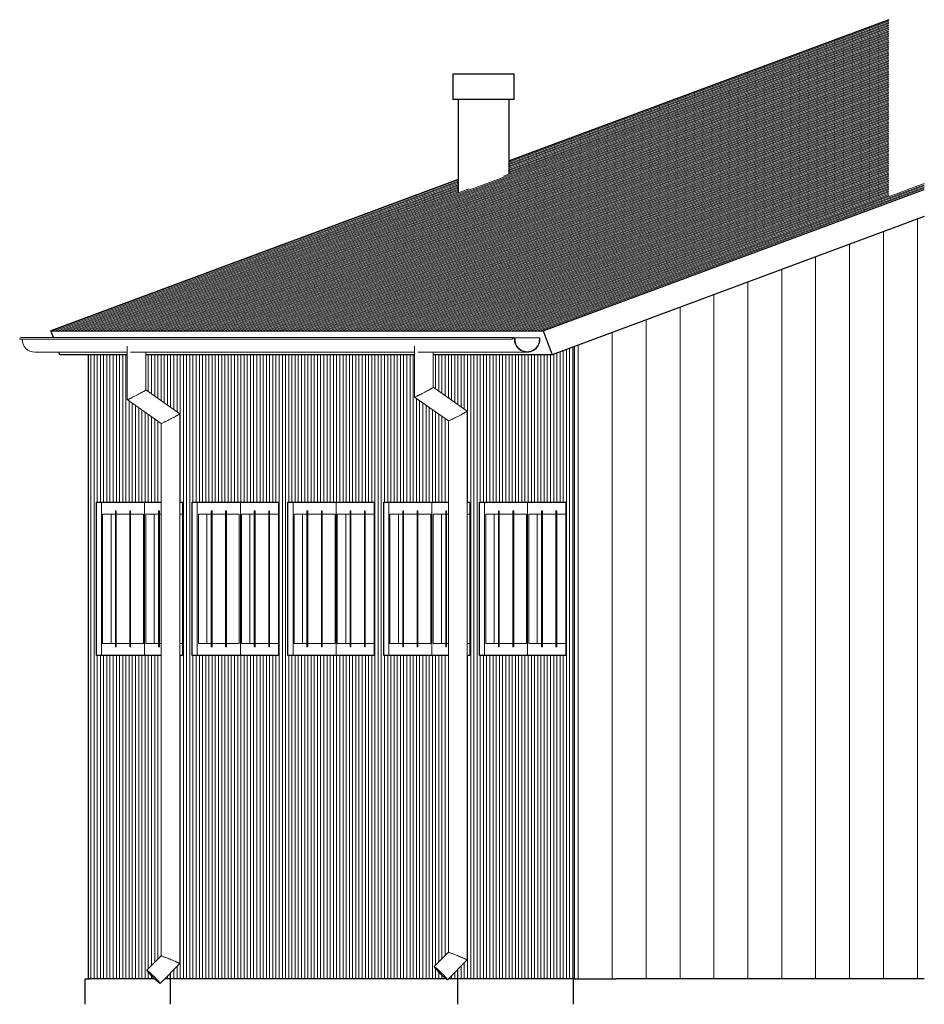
# Model space of a CAD drawing. Header units: millimetres. Extents: x -28962 to -23649, y -150 to 5634.
import ezdxf

# ---------------------------------------------------------------- set-up
doc = ezdxf.new("R2010")
doc.units = ezdxf.units.MM
for name, color, linetype, lineweight in [('A-GENM', 13, 'Continuous', 25), ('A-GLAZ', 151, 'Continuous', 25), ('A-ROOF', 132, 'Continuous', 25), ('A-ROOF-OTLN', 132, 'Continuous', 20), ('A-ROOF-PATT', 132, 'Continuous', 25), ('A-WALL', 113, 'Continuous', 25), ('A-WALL-PATT', 111, 'Continuous', 25)]:
    doc.layers.add(name, color=color, linetype=linetype, lineweight=lineweight)
pattern_1 = [(90, (-8955.18, 0), (-199.119, 1e-14), [])]
pattern_2 = [(90, (-25713.132, 0), (-18.747, 1e-15), [])]

# ---------------------------------------------------------------- blocks, each defined once
blk = doc.blocks.new('AR Okno 3_1 - 270x90-1598354-Elewacja zachodnia')
at = {"layer": 'A-GLAZ', "color": 7, "lineweight": 20}
for p, q in [((-25978.5, 2800), (-25978.5, 1900)), ((-25972, 1970), (-25972, 2730)), ((-25972, 2730), (-25755.3, 2730)), ((-25922.2, 2730), (-25922.2, 1970)), ((-25891.8, 2750), (-25896.5, 2750)), ((-25896.5, 2750), (-25896.5, 1950)), ((-25891.8, 1950), (-25891.8, 2750)), ((-25807.5, 2750), (-25812.1, 2750)), ((-25812.1, 2750), (-25812.1, 1950)), ((-25807.5, 1950), (-25807.5, 2750)), ((-25972, 1970), (-25755.3, 1970)), ((-25896.5, 1950), (-25891.8, 1950)), ((-25812.1, 1950), (-25807.5, 1950))]:
    blk.add_line(p, q, dxfattribs=at)
blk = doc.blocks.new('AR Okno 3_1 - 270x90-V1-Elewacja zachodnia')
at = {"layer": 'A-GLAZ', "color": 7, "lineweight": 20}
for p, q in [((-26231.6, 2800), (-26231.6, 1900)), ((-25978.5, 1900), (-25978.5, 2800)), ((-26225, 1970), (-26225, 2730)), ((-26225, 2730), (-25985.1, 2730)), ((-26175.3, 2730), (-26175.3, 1970)), ((-26144.9, 2750), (-26149.6, 2750)), ((-26149.6, 2750), (-26149.6, 1950)), ((-26144.9, 1950), (-26144.9, 2750)), ((-26060.5, 2750), (-26065.2, 2750)), ((-26065.2, 2750), (-26065.2, 1950)), ((-26060.5, 1950), (-26060.5, 2750)), ((-25985.1, 1970), (-25985.1, 2730)), ((-26225, 1970), (-25985.1, 1970)), ((-26149.6, 1950), (-26144.9, 1950)), ((-26065.2, 1950), (-26060.5, 1950))]:
    blk.add_line(p, q, dxfattribs=at)
blk = doc.blocks.new('AR Okno 3_1 - 270x90-V2-Elewacja zachodnia')
at = {"layer": 'A-GLAZ', "color": 7, "lineweight": 20}
for p, q in [((-26540.9, 2800), (-26540.9, 1900)), ((-26534.4, 1970), (-26534.4, 2730)), ((-26534.4, 2730), (-26443.9, 2730)), ((-26484.6, 2730), (-26484.6, 1970)), ((-26454.2, 2750), (-26458.9, 2750)), ((-26458.9, 2750), (-26458.9, 1950)), ((-26454.2, 1950), (-26454.2, 2750)), ((-26334.4, 2730), (-26317.7, 2730)), ((-26534.4, 1970), (-26443.9, 1970)), ((-26334.4, 1970), (-26317.7, 1970)), ((-26458.9, 1950), (-26454.2, 1950))]:
    blk.add_line(p, q, dxfattribs=at)
blk = doc.blocks.new('AR wywiewka dachowa - 300-1646487-Elewacja zachodnia')
at = {"layer": 'A-GENM', "color": 250}
for p, q in [((-26417, 5315.5), (-26417, 5165.5)), ((-26417, 5315.5), (-26220.1, 5315.5)), ((-26220.1, 5315.5), (-26057.8, 5315.5)), ((-26057, 5165.5), (-26057, 5315.5)), ((-26220.1, 5165.5), (-26417, 5165.5)), ((-26387, 5165.5), (-26387, 4618)), ((-26057.8, 5165.5), (-26220.1, 5165.5)), ((-26087, 4728.6), (-26087, 5165.5))]:
    blk.add_line(p, q, dxfattribs=at)
blk = doc.blocks.new('Rura spustowa- ściana - 110-1655533-Elewacja zachodnia')
at = {"layer": 'A-GENM', "color": 7, "lineweight": 20}
for p, q in [((-28330.5, 3716.2), (-28330.5, 3402.3)), ((-28220.5, 3459.3), (-28220.5, 3680.9)), ((-28021.4, 3319.3), (-28220.5, 3459.3)), ((-28330.4, 3402.2), (-28131.3, 3262.1)), ((-28021.4, 89), (-28021.4, 3319.2)), ((-28131.4, 3262.2), (-28131.4, 134.3)), ((-28131.3, 134.4), (-28214.9, 50.4)), ((-28136.9, -27.2), (-28021.4, 88.9))]:
    blk.add_line(p, q, dxfattribs=at)
at = {"layer": 'A-GENM', "color": 250}
blk.add_line((-28076.4, -150), (-28076.4, 33.8), dxfattribs=at)
at = {"layer": 'A-GENM', "color": 7, "lineweight": 20}
for start_param, end_param in [(4.645914, 7.787507), (1.504322, 4.645914)]:
    blk.add_ellipse((-28175.9, 11.6), major_axis=(-39, 38.8), ratio=0.066279, start_param=start_param, end_param=end_param, dxfattribs=at)
for points, knots in [([(-28270.3, 3430.8), (-28275.1, 3428.3), (-28284.7, 3423.2), (-28296.3, 3417.4), (-28304.8, 3413.3), (-28312.6, 3409.5), (-28320.8, 3405.7), (-28327.6, 3402.8), (-28330.2, 3402), (-28330.5, 3402.2), (-28330.5, 3402.3)], [0, 0, 0, 0, 0.0833333, 0.1666667, 0.2083333, 0.25, 0.3333333, 0.4166667, 0.5, 0.5298801, 0.5298801, 0.5298801, 0.5298801]), ([(-28220.7, 3459.4), (-28220.3, 3459.4), (-28220.6, 3458.7), (-28224.9, 3455.8), (-28231.3, 3452), (-28237.9, 3448.2), (-28243.5, 3445.1), (-28249.7, 3441.7), (-28258.5, 3437), (-28265.5, 3433.2), (-28270.3, 3430.8)], [0.5, 0.5, 0.5, 0.5, 0.5833333, 0.6666667, 0.75, 0.7916667, 0.8333333, 0.875, 0.9166667, 1, 1, 1, 1]), ([(-28021.6, 3319.3), (-28021.1, 3319.3), (-28021.5, 3318.7), (-28025.8, 3315.8), (-28032.2, 3312), (-28038.8, 3308.2), (-28044.4, 3305.1), (-28050.6, 3301.7), (-28059.3, 3297), (-28066.4, 3293.3), (-28071.2, 3290.7)], [0.5, 0.5, 0.5, 0.5, 0.5833333, 0.6666667, 0.75, 0.7916667, 0.8333333, 0.875, 0.9166667, 1, 1, 1, 1]), ([(-28071.2, 3290.7), (-28076, 3288.2), (-28085.7, 3283.2), (-28097.2, 3277.4), (-28105.7, 3273.2), (-28113.5, 3269.5), (-28121.7, 3265.6), (-28128.5, 3262.7), (-28131, 3262), (-28131.4, 3262.1), (-28131.4, 3262.2)], [0, 0, 0, 0, 0.0833333, 0.1666667, 0.2083333, 0.25, 0.3333333, 0.4166667, 0.5, 0.5298801, 0.5298801, 0.5298801, 0.5298801]), ([(-28071.2, 111.6), (-28076, 113.6), (-28085.6, 117.6), (-28097.2, 122.2), (-28105.7, 125.5), (-28113.5, 128.5), (-28121.7, 131.6), (-28128.5, 133.9), (-28131, 134.5), (-28131.4, 134.4), (-28131.4, 134.3)], [0, 0, 0, 0, 0.0833333, 0.1666667, 0.2083333, 0.25, 0.3333333, 0.4166667, 0.5, 0.5298801, 0.5298801, 0.5298801, 0.5298801]), ([(-28021.6, 88.8), (-28021.1, 88.8), (-28021.5, 89.4), (-28025.8, 91.7), (-28032.2, 94.7), (-28038.8, 97.7), (-28046.3, 101), (-28057, 105.7), (-28066.4, 109.7), (-28071.2, 111.6)], [0.5, 0.5, 0.5, 0.5, 0.5833333, 0.6666667, 0.75, 0.7916667, 0.8333333, 0.9166667, 1, 1, 1, 1])]:
    blk.add_open_spline(points, degree=3, knots=knots, dxfattribs=at)
blk = doc.blocks.new('Rura spustowa- ściana - 110-1663981-Elewacja zachodnia')
at = {"layer": 'A-GENM', "color": 7, "lineweight": 20}
for p, q in [((-26643.3, 3716.2), (-26643.3, 3417.6)), ((-26533.3, 3474.6), (-26533.3, 3680.9)), ((-26334.2, 3334.6), (-26533.3, 3474.7)), ((-26643.2, 3417.5), (-26444.1, 3277.4)), ((-26334.2, 110.6), (-26334.2, 3334.5)), ((-26444.2, 3277.5), (-26444.2, 156)), ((-26444.1, 156), (-26527.7, 72.1)), ((-26449.7, -5.5), (-26334.2, 110.5))]:
    blk.add_line(p, q, dxfattribs=at)
at = {"layer": 'A-GENM', "color": 250}
blk.add_line((-26389.2, -150), (-26389.2, 55.5), dxfattribs=at)
at = {"layer": 'A-GENM', "color": 7, "lineweight": 20}
for start_param, end_param in [(4.645914, 7.787507), (1.504322, 2.546775), (2.551519, 4.645914)]:
    blk.add_ellipse((-26488.7, 33.3), major_axis=(-39, 38.8), ratio=0.066279, start_param=start_param, end_param=end_param, dxfattribs=at)
for points, knots in [([(-26533.5, 3474.7), (-26533.1, 3474.7), (-26533.4, 3474), (-26537.7, 3471.2), (-26544.1, 3467.3), (-26550.7, 3463.6), (-26556.3, 3460.4), (-26562.5, 3457.1), (-26571.3, 3452.3), (-26578.3, 3448.5), (-26583.1, 3446.1)], [0.5, 0.5, 0.5, 0.5, 0.5833333, 0.6666667, 0.75, 0.7916667, 0.8333333, 0.875, 0.9166667, 1, 1, 1, 1]), ([(-26583.1, 3446.1), (-26587.9, 3443.6), (-26597.5, 3438.6), (-26609.1, 3432.8), (-26617.6, 3428.6), (-26625.4, 3424.8), (-26633.6, 3421), (-26640.4, 3418.1), (-26643, 3417.3), (-26643.3, 3417.5), (-26643.3, 3417.6)], [0, 0, 0, 0, 0.0833333, 0.1666667, 0.2083333, 0.25, 0.3333333, 0.4166667, 0.5, 0.5298801, 0.5298801, 0.5298801, 0.5298801]), ([(-26384, 3306), (-26388.8, 3303.5), (-26398.5, 3298.6), (-26410, 3292.7), (-26418.5, 3288.6), (-26426.3, 3284.8), (-26434.5, 3281), (-26441.3, 3278.1), (-26443.8, 3277.3), (-26444.2, 3277.4), (-26444.2, 3277.5)], [0, 0, 0, 0, 0.0833333, 0.1666667, 0.2083333, 0.25, 0.3333333, 0.4166667, 0.5, 0.5298801, 0.5298801, 0.5298801, 0.5298801]), ([(-26334.4, 3334.7), (-26333.9, 3334.7), (-26334.3, 3334), (-26338.6, 3331.1), (-26345, 3327.3), (-26351.6, 3323.5), (-26357.2, 3320.4), (-26363.4, 3317), (-26372.1, 3312.3), (-26379.2, 3308.6), (-26384, 3306)], [0.5, 0.5, 0.5, 0.5, 0.5833333, 0.6666667, 0.75, 0.7916667, 0.8333333, 0.875, 0.9166667, 1, 1, 1, 1]), ([(-26384, 133.3), (-26388.8, 135.2), (-26398.4, 139.3), (-26410, 143.9), (-26418.5, 147.2), (-26426.3, 150.2), (-26434.5, 153.2), (-26441.3, 155.5), (-26443.8, 156.2), (-26444.2, 156), (-26444.2, 156)], [0, 0, 0, 0, 0.0833333, 0.1666667, 0.2083333, 0.25, 0.3333333, 0.4166667, 0.5, 0.5298801, 0.5298801, 0.5298801, 0.5298801]), ([(-26334.4, 110.5), (-26333.9, 110.5), (-26334.3, 111), (-26338.6, 113.3), (-26345, 116.4), (-26351.6, 119.4), (-26359.1, 122.7), (-26369.8, 127.3), (-26379.2, 131.3), (-26384, 133.3)], [0.5, 0.5, 0.5, 0.5, 0.5833333, 0.6666667, 0.75, 0.7916667, 0.8333333, 0.9166667, 1, 1, 1, 1])]:
    blk.add_open_spline(points, degree=3, knots=knots, dxfattribs=at)

msp = doc.modelspace()

# ---------------------------------------------------------------- hatches: boundary and pattern name
at = {"layer": 'A-ROOF-PATT', "lineweight": 20}
h = msp.add_hatch(dxfattribs=at)
h.set_pattern_fill('FP_3', style=0, pattern_type=2)
h.set_pattern_definition([(20.387, (-14488.501, 8271.58), (-18.7464435, 0.000534), [])])
h.paths.add_polyline_path([(-28778.1, 3805.9), (-25886.5, 3805.9), (-23649.2, 4637.4), (-23649.2, 4673.8), (-23841.4, 4602.4), (-23858.3, 4602.4), (-23858.3, 5634.3), (-26087.6, 4805.8), (-26087.6, 4730.9), (-26089.1, 4729), (-26121.4, 4714.7), (-26184.7, 4689.8), (-26299.5, 4647.7), (-26377.6, 4621.8), (-26386.3, 4619.9), (-26386.3, 4694.8), (-28664.9, 3848)], flags=0)
at = {"layer": 'A-WALL-PATT', "lineweight": 20}
h = msp.add_hatch(dxfattribs=at)
h.set_pattern_fill('FP_1', style=0, pattern_type=2)
h.set_pattern_definition(pattern_1)
h.paths.add_polyline_path([(-25706.1, 0), (-24113.1, 0), (-24113.1, 2235), (-23649.2, 2235), (-23649.2, 4477.5), (-25706.1, 3713), (-25706.1, 560.4)], flags=0)
h = msp.add_hatch(dxfattribs=at)
h.set_pattern_fill('FP_2', style=0, pattern_type=2)
h.set_pattern_definition(pattern_2)
h.paths.add_polyline_path([(-28553.8, 0), (-28169.2, 0), (-28190.9, 21.7), (-28212, 45.3), (-28214.6, 50.5), (-28131.1, 135.8), (-28131.1, 1900), (-28511.1, 1900), (-28511.1, 2800), (-28131.1, 2800), (-28131.1, 3262.1), (-28330.2, 3403.1), (-28330.2, 3665.3), (-28560.3, 3665.3), (-28560.3, 0)], flags=0)
h.paths.add_polyline_path([(-25793.4, 0), (-25720.2, 0), (-25720.6, 3707.6), (-25834.7, 3665.3), (-26533.5, 3665.3), (-26533.5, 3474.7), (-26334.4, 3333.3), (-26334.4, 2800), (-26317.7, 2800), (-26317.7, 1900), (-26334.4, 1900), (-26334.9, 110), (-26444.4, 0), (-26040.2, 0)], flags=0)
h.paths.add_polyline_path([(-26519.7, 0), (-26458.2, 0), (-26483.7, 23.2), (-26519.7, 60.8), (-26526.8, 70.8), (-26527.4, 72.2), (-26443.9, 157.4), (-26443.9, 1900), (-26823.9, 1900), (-26823.9, 2800), (-26443.9, 2800), (-26443.9, 3277.4), (-26643, 3418.4), (-26643, 3665.3), (-28220.7, 3665.3), (-28220.7, 3459.4), (-28021.6, 3317.9), (-28021.6, 2800), (-28004.9, 2800), (-28004.9, 1900), (-28021.6, 1900), (-28022.1, 88.3), (-28110.1, 0), (-26519.7, 0)], flags=0)
h.paths.add_polyline_path([(-26452.9, 0), (-26452.9, 0), (-26457.7, 5.5)], flags=0)
h.paths.add_polyline_path([(-27442.5, 1900), (-27948.7, 1900), (-27948.7, 2800), (-27442.5, 2800), (-27442.5, 2055.5)], flags=0)
h.paths.add_polyline_path([(-26880.1, 1900), (-27386.3, 1900), (-27386.3, 2800), (-26880.1, 2800), (-26880.1, 2055.5)], flags=0)
h.paths.add_polyline_path([(-26261.5, 1900), (-26261.5, 2800), (-25755.3, 2800), (-25755.3, 1900), (-26040.2, 1900)], flags=0)
h = msp.add_hatch(dxfattribs=at)
h.set_pattern_fill('FP_2', style=0, pattern_type=2)
h.set_pattern_definition(pattern_2)
h.paths.add_polyline_path([(-25720.2, 0), (-25706.1, 0), (-25706.1, 3713), (-25720.2, 3707.8), (-25720.2, 560.4)], flags=0)
h = msp.add_hatch(dxfattribs=at)
h.set_pattern_fill('FP_1', style=0, pattern_type=2)
h.set_pattern_definition(pattern_1)
h.paths.add_polyline_path([(-23654.2, 0), (-23649.2, 0), (-23649.2, 2235), (-24113.1, 2235), (-24113.1, 0)], flags=0)

# ---------------------------------------------------------------- linework, layer by layer
at = {"layer": 'A-ROOF', "color": 250}
for p, q in [((-23858.3, 5634.3), (-26087.6, 4805.8)), ((-26386.3, 4694.8), (-28778.1, 3805.9)), ((-25886.5, 3805.9), (-23649.2, 4637.4)), ((-23649.2, 4477.5), (-25834.7, 3665.3)), ((-28778.1, 3805.9), (-25886.5, 3805.9)), ((-28763.8, 3767), (-28778.1, 3805.9)), ((-25886.5, 3805.9), (-25834.7, 3665.3)), ((-28726.3, 3665.3), (-28732.1, 3680.9)), ((-28330.2, 3665.3), (-28726.3, 3665.3)), ((-26643, 3665.3), (-28220.7, 3665.3)), ((-25834.7, 3665.3), (-26533.5, 3665.3))]:
    msp.add_line(p, q, dxfattribs=at)
at = {"layer": 'A-ROOF-OTLN', "color": 7}
for p, q in [((-26061.3, 3767.1), (-28953, 3767.1)), ((-25909.4, 3765.9), (-26057, 3765.9)), ((-25906.4, 3765.9), (-25909.4, 3765.9)), ((-25909.4, 3765.9), (-25909.4, 3755.9)), ((-25906.4, 3755.9), (-25906.4, 3765.9)), ((-26069.9, 3758.4), (-28961.6, 3758.4)), ((-28947.4, 3755.9), (-28947.4, 3758.4)), ((-26069.9, 3758.4), (-26067, 3758.4)), ((-26067, 3758.4), (-26069.9, 3758.4)), ((-26055.7, 3758.4), (-26055.7, 3755.9)), ((-26052.7, 3755.9), (-26052.7, 3758.4)), ((-28872.7, 3680.9), (-28330.2, 3680.9)), ((-28310.3, 3680.9), (-26643, 3680.9)), ((-26622.1, 3680.9), (-25981.1, 3680.9))]:
    msp.add_line(p, q, dxfattribs=at)
for centre, major_axis, start_param, end_param in [((-28953, 3758.4), (0, 8.64), 0, 1.570796), ((-26061.3, 3758.4), (0, 8.64), 4.712389, 7.853982), ((-26061.3, 3758.4), (0, 5.64), 4.712389, 7.853982), ((-28872.7, 3755.9), (0, 75), 1.570796, 3.141593), ((-25981.1, 3755.9), (0, 75), 1.570796, 4.712389), ((-25981.1, 3755.9), (0, 72), 1.570796, 4.712389)]:
    msp.add_ellipse(centre, major_axis=major_axis, ratio=0.995597, start_param=start_param, end_param=end_param, dxfattribs=at)
at = {"layer": 'A-WALL', "color": 250}
for p, q in [((-25706.1, 3713), (-25706.1, 0)), ((-28560.3, 3665.3), (-28560.3, 0)), ((-28511.1, 2800), (-28131.1, 2800)), ((-28511.1, 1900), (-28511.1, 2800)), ((-28021.6, 2800), (-28004.9, 2800)), ((-28004.9, 2800), (-28004.9, 1900)), ((-27948.7, 1900), (-27948.7, 2800)), ((-27948.7, 2800), (-27442.5, 2800)), ((-27442.5, 2800), (-27442.5, 1900)), ((-27386.3, 1900), (-27386.3, 2800)), ((-27386.3, 2800), (-26880.1, 2800)), ((-26880.1, 2800), (-26880.1, 1900)), ((-26823.9, 1900), (-26823.9, 2800)), ((-26823.9, 2800), (-26443.9, 2800)), ((-26334.4, 2800), (-26317.7, 2800)), ((-26317.7, 2800), (-26317.7, 1900)), ((-26261.5, 1900), (-26261.5, 2800)), ((-26261.5, 2800), (-25755.3, 2800)), ((-25755.3, 2800), (-25755.3, 1900)), ((-28131.1, 1900), (-28511.1, 1900)), ((-28004.9, 1900), (-28021.6, 1900)), ((-27442.5, 1900), (-27948.7, 1900)), ((-26880.1, 1900), (-27386.3, 1900)), ((-26443.9, 1900), (-26823.9, 1900)), ((-26317.7, 1900), (-26334.4, 1900)), ((-25755.3, 1900), (-26261.5, 1900)), ((-28577.3, -150), (-28577.3, 0)), ((-28577.3, 0), (-28553.8, 0)), ((-28169.2, 0), (-28553.8, 0)), ((-26458.2, 0), (-28110.1, 0)), ((-25709, 0), (-26444.5, 0)), ((-25709, -150), (-25709, 0)), ((-25709, 0), (-25460.1, 0)), ((-23649.2, 0), (-25460.1, 0))]:
    msp.add_line(p, q, dxfattribs=at)

# ---------------------------------------------------------------- block references
at = {"layer": 'A-GENM', "color": 250}
for name in ['AR wywiewka dachowa - 300-1646487-Elewacja zachodnia', 'Rura spustowa- ściana - 110-1655533-Elewacja zachodnia', 'Rura spustowa- ściana - 110-1663981-Elewacja zachodnia']:
    msp.add_blockref(name, (0, 0), dxfattribs=at)
at = {"layer": 'A-GLAZ', "color": 250}
for name, p in [('AR Okno 3_1 - 270x90-V1-Elewacja zachodnia', (-2249.6, 0)), ('AR Okno 3_1 - 270x90-V2-Elewacja zachodnia', (-1687.2, 0)), ('AR Okno 3_1 - 270x90-V1-Elewacja zachodnia', (-1687.2, 0)), ('AR Okno 3_1 - 270x90-1598354-Elewacja zachodnia', (-1687.2, 0)), ('AR Okno 3_1 - 270x90-V1-Elewacja zachodnia', (-1124.8, 0)), ('AR Okno 3_1 - 270x90-1598354-Elewacja zachodnia', (-1124.8, 0)), ('AR Okno 3_1 - 270x90-V1-Elewacja zachodnia', (-562.4, 0)), ('AR Okno 3_1 - 270x90-V2-Elewacja zachodnia', (0, 0)), ('AR Okno 3_1 - 270x90-V1-Elewacja zachodnia', (0, 0)), ('AR Okno 3_1 - 270x90-1598354-Elewacja zachodnia', (0, 0))]:
    msp.add_blockref(name, p, dxfattribs=at)

doc.saveas('drawing.dxf')
